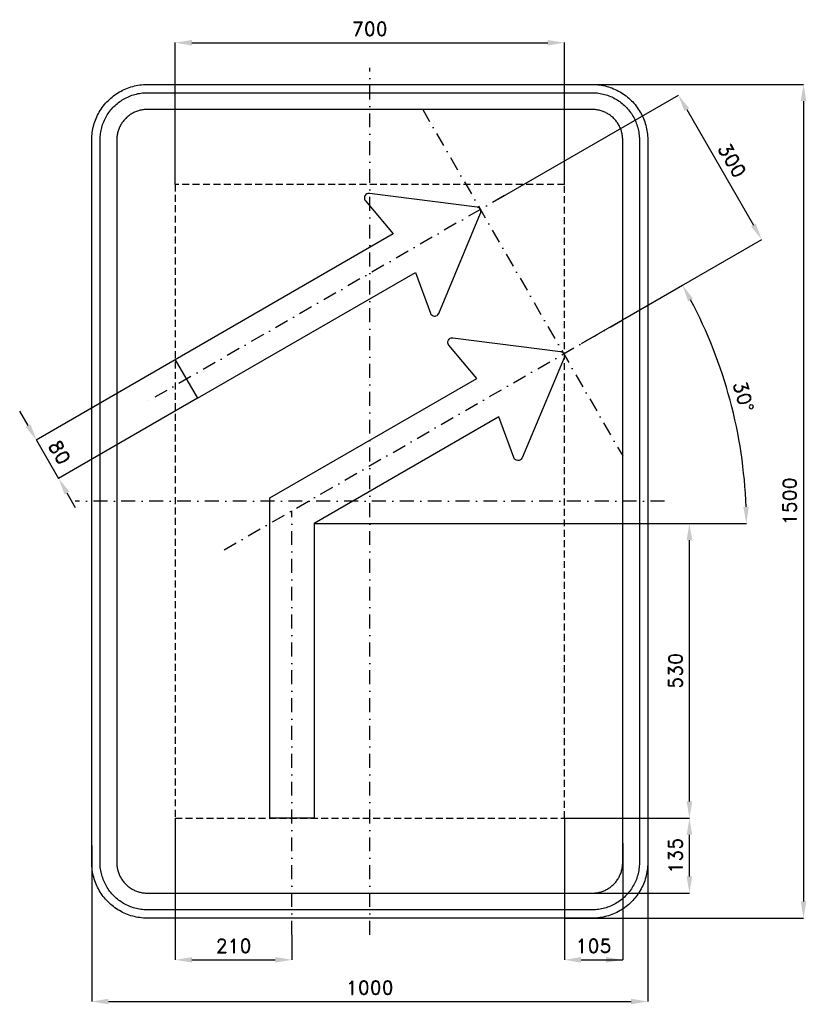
# Model space of a CAD drawing. Header units: millimetres. Extents: x -630 to 785, y -905 to 866.
import ezdxf

# ---------------------------------------------------------------- set-up
doc = ezdxf.new("R2010")
doc.units = ezdxf.units.MM
doc.header["$LTSCALE"] = 5
doc.linetypes.add('ČERCHOVANÁX2', pattern=[2, 1, -0.5, 0, -0.5])
doc.linetypes.add('ČÁRKOVANÁX2', pattern=[1.5, 1, -0.5])
doc.layers.add('Kóty', color=2, linetype='Continuous')
doc.layers.add('Značka', color=7, linetype='Continuous')
doc.styles.get("Standard").update_dxf_attribs({"font": 'romand.shx', "height": 25})
doc.dimstyles.get("Standard").update_dxf_attribs({"dimtxt": 25, "dimasz": 30, "dimexe": 0.18, "dimexo": 0.0625, "dimgap": 12.5, "dimtad": 1, "dimdec": 0, "dimzin": 0, "dimdsep": 46, "dimtxsty": 'Standard', "dimcen": 0.09, "dimadec": 0, "dimazin": 0, "dimtfac": 1, "dimtdec": 0, "dimtofl": 0, "dimtmove": 0, "dimatfit": 3, "dimfxl": 1, "dimtolj": 1, "dimtzin": 0, "dimarcsym": 0})

# ---------------------------------------------------------------- blocks, each defined once
blk = doc.blocks.new('*D0')
at = {"layer": 'Defpoints', "color": 0, "transparency": 16777216}
for p in [(500, -548.8), (-500, -619.3), (500, -900)]:
    blk.add_point(p, dxfattribs=at)
at = {"layer": 'Kóty', "color": 0, "lineweight": -2, "transparency": 16777216}
for p, q in [((500, -548.9), (500, -900.2)), ((-500, -619.4), (-500, -900.2)), ((-470, -900), (470, -900))]:
    blk.add_line(p, q, dxfattribs=at)
at = {"layer": 'Kóty', "color": 0, "transparency": 16777216}
for points in [[(-470, -895), (-470, -905), (-500, -900)], [(470, -895), (470, -905), (500, -900)]]:
    blk.add_solid(points, dxfattribs=at)
at = {"layer": 'Kóty', "color": 0, "transparency": 16777216, "insert": (0, -875), "char_height": 25, "attachment_point": 5}
blk.add_mtext('\\A1;1000', dxfattribs=at)
blk = doc.blocks.new('*D1')
at = {"layer": 'Defpoints', "color": 0, "transparency": 16777216}
for p in [(-500, -634.2), (500, -622), (500, -900)]:
    blk.add_point(p, dxfattribs=at)
at = {"layer": 'Kóty', "color": 0, "lineweight": -2, "transparency": 16777216}
for p, q in [((-500, -634.2), (-500, -900.2)), ((500, -622.1), (500, -900.2)), ((-470, -900), (470, -900))]:
    blk.add_line(p, q, dxfattribs=at)
at = {"layer": 'Kóty', "color": 0, "transparency": 16777216}
for points in [[(-470, -895), (-470, -905), (-500, -900)], [(470, -895), (470, -905), (500, -900)]]:
    blk.add_solid(points, dxfattribs=at)
at = {"layer": 'Kóty', "color": 0, "transparency": 16777216, "insert": (0, -875), "char_height": 25, "attachment_point": 5}
blk.add_mtext('\\A1;1000', dxfattribs=at)
blk = doc.blocks.new('*D2')
at = {"layer": 'Defpoints', "color": 0, "transparency": 16777216}
for p in [(350.1, 825), (-349.9, 570), (350.1, 570)]:
    blk.add_point(p, dxfattribs=at)
at = {"layer": 'Kóty', "color": 0, "lineweight": -2, "transparency": 16777216}
for p, q in [((-349.9, 570.0625), (-349.9, 825.18)), ((-319.9, 825), (320.1, 825)), ((350.1, 570.0625), (350.1, 825.18))]:
    blk.add_line(p, q, dxfattribs=at)
at = {"layer": 'Kóty', "color": 0, "transparency": 16777216}
for points in [[(-319.9, 830), (-319.9, 820), (-349.9, 825)], [(320.1, 830), (320.1, 820), (350.1, 825)]]:
    blk.add_solid(points, dxfattribs=at)
at = {"layer": 'Kóty', "color": 0, "transparency": 16777216, "insert": (0.1, 850), "char_height": 25, "attachment_point": 5}
blk.add_mtext('\\A1;700', dxfattribs=at)
blk = doc.blocks.new('*D3')
at = {"layer": 'Defpoints', "color": 0, "transparency": 16777216}
for p in [(350.1, -570), (455, -615.2), (455, -825)]:
    blk.add_point(p, dxfattribs=at)
at = {"layer": 'Kóty', "color": 0, "lineweight": -2, "transparency": 16777216}
for p, q in [((350.1, -570.1), (350.1, -825.2)), ((455, -615.3), (455, -825.2)), ((380.1, -825), (425, -825))]:
    blk.add_line(p, q, dxfattribs=at)
at = {"layer": 'Kóty', "color": 0, "transparency": 16777216}
for points in [[(380.1, -820), (380.1, -830), (350.1, -825)], [(425, -820), (425, -830), (455, -825)]]:
    blk.add_solid(points, dxfattribs=at)
at = {"layer": 'Kóty', "color": 0, "transparency": 16777216, "insert": (402.5, -800), "char_height": 25, "attachment_point": 5}
blk.add_mtext('\\A1;105', dxfattribs=at)
blk = doc.blocks.new('*D4')
at = {"layer": 'Defpoints', "color": 0, "transparency": 16777216}
for p in [(-99.9, -40), (575, -40), (350.1, -570.0625)]:
    blk.add_point(p, dxfattribs=at)
at = {"layer": 'Kóty', "color": 0, "lineweight": -2, "transparency": 16777216}
for p, q in [((-99.8375, -40), (575.18, -40)), ((575, -540.0625), (575, -70)), ((350.1625, -570.0625), (575.18, -570.0625))]:
    blk.add_line(p, q, dxfattribs=at)
at = {"layer": 'Kóty', "color": 0, "transparency": 16777216}
for points in [[(570, -70), (580, -70), (575, -40)], [(570, -540.0625), (580, -540.0625), (575, -570.0625)]]:
    blk.add_solid(points, dxfattribs=at)
at = {"layer": 'Kóty', "color": 0, "transparency": 16777216, "insert": (550, -305.03125), "char_height": 25, "attachment_point": 5, "rotation": 90}
blk.add_mtext('\\A1;530', dxfattribs=at)
blk = doc.blocks.new('*D5')
at = {"layer": 'Defpoints', "color": 0, "transparency": 16777216}
for p in [(350.1, 750), (350.1, -750), (780.3, -750)]:
    blk.add_point(p, dxfattribs=at)
at = {"layer": 'Kóty', "color": 0, "lineweight": -2, "transparency": 16777216}
for p, q in [((350.2, 750), (780.4, 750)), ((780.3, 720), (780.3, -720)), ((350.2, -750), (780.4, -750))]:
    blk.add_line(p, q, dxfattribs=at)
at = {"layer": 'Kóty', "color": 0, "transparency": 16777216}
for points in [[(775.3, 720), (785.3, 720), (780.3, 750)], [(775.3, -720), (785.3, -720), (780.3, -750)]]:
    blk.add_solid(points, dxfattribs=at)
at = {"layer": 'Kóty', "color": 0, "transparency": 16777216, "insert": (755.3, 0), "char_height": 25, "attachment_point": 5, "rotation": 90}
blk.add_mtext('\\A1;1500', dxfattribs=at)
blk = doc.blocks.new('*D6')
at = {"layer": 'Defpoints', "color": 0, "transparency": 16777216}
for p in [(231, 543.6), (705.1, 470.9), (381, 283.8)]:
    blk.add_point(p, dxfattribs=at)
at = {"layer": 'Kóty', "color": 0, "lineweight": -2, "transparency": 16777216}
for p, q in [((231, 543.6), (555.3, 730.8)), ((570.1, 704.7), (690.1, 496.9)), ((381, 283.8), (705.3, 471))]:
    blk.add_line(p, q, dxfattribs=at)
at = {"layer": 'Kóty', "color": 0, "transparency": 16777216}
for points in [[(574.4, 707.2), (565.8, 702.2), (555.1, 730.7)], [(694.4, 499.4), (685.8, 494.4), (705.1, 470.9)]]:
    blk.add_solid(points, dxfattribs=at)
at = {"layer": 'Kóty', "color": 0, "transparency": 16777216, "insert": (651.8, 613.3), "char_height": 25, "attachment_point": 5, "rotation": 299.9979}
blk.add_mtext('\\A1;300', dxfattribs=at)
blk = doc.blocks.new('*D7')
at = {"layer": 'Defpoints', "color": 0, "transparency": 16777216}
for p in [(458.7, 328.7), (664.4, 108.9), (-99.8, -40), (434.5, -40), (-401.3, -167.8)]:
    blk.add_point(p, dxfattribs=at)
at = {"layer": 'Kóty', "color": 0, "lineweight": -2, "transparency": 16777216}
for p, q in [((458.8, 328.7), (562.7, 388.7)), ((434.5, -40), (677.6, -40))]:
    blk.add_line(p, q, dxfattribs=at)
blk.add_arc((-179.9, -40), 857.3, 2.0052, 27.9927, dxfattribs=at)
at = {"layer": 'Kóty', "color": 0, "transparency": 16777216}
for points in [[(572.7, 359.9), (581.5, 364.8), (562.5, 388.6)], [(681.9, -9.9), (671.9, -10.1), (677.4, -40)]]:
    blk.add_solid(points, dxfattribs=at)
at = {"layer": 'Kóty', "color": 0, "transparency": 16777216, "insert": (672.3, 188.3), "char_height": 25, "attachment_point": 5, "rotation": 284.9989}
blk.add_mtext('\\A1;30°', dxfattribs=at)
blk = doc.blocks.new('*D8')
at = {"layer": 'Defpoints', "color": 0, "transparency": 16777216}
for p in [(350.1, -570), (575, -570), (275.5, -705)]:
    blk.add_point(p, dxfattribs=at)
at = {"layer": 'Kóty', "color": 0, "lineweight": -2, "transparency": 16777216}
for p, q in [((350.2, -570), (575.2, -570)), ((575, -675), (575, -600)), ((275.5, -705), (575.2, -705))]:
    blk.add_line(p, q, dxfattribs=at)
at = {"layer": 'Kóty', "color": 0, "transparency": 16777216}
for points in [[(570, -600), (580, -600), (575, -570)], [(570, -675), (580, -675), (575, -705)]]:
    blk.add_solid(points, dxfattribs=at)
at = {"layer": 'Kóty', "color": 0, "transparency": 16777216, "insert": (550, -637.5), "char_height": 25, "attachment_point": 5, "rotation": 90}
blk.add_mtext('\\A1;135', dxfattribs=at)
blk = doc.blocks.new('*D9')
at = {"layer": 'Defpoints', "color": 0, "transparency": 16777216}
for p in [(-349.9, -570), (-139.9, -780), (-139.9, -825)]:
    blk.add_point(p, dxfattribs=at)
at = {"layer": 'Kóty', "color": 0, "lineweight": -2, "transparency": 16777216}
for p, q in [((-349.9, -570.0625), (-349.9, -825.18)), ((-139.9, -780.0625), (-139.9, -825.18)), ((-319.9, -825), (-169.9, -825))]:
    blk.add_line(p, q, dxfattribs=at)
at = {"layer": 'Kóty', "color": 0, "transparency": 16777216}
for points in [[(-319.9, -820), (-319.9, -830), (-349.9, -825)], [(-169.9, -820), (-169.9, -830), (-139.9, -825)]]:
    blk.add_solid(points, dxfattribs=at)
at = {"layer": 'Kóty', "color": 0, "transparency": 16777216, "insert": (-244.9, -800), "char_height": 25, "attachment_point": 5}
blk.add_mtext('\\A1;210', dxfattribs=at)

msp = doc.modelspace()

# ---------------------------------------------------------------- linework, layer by layer
at = {"layer": 'Kóty'}
for p, q in [((-349.9, 254.4), (-599.8, 110.1)), ((-309.9, 185.2), (-559.8, 40.9)), ((-614.7, 136.2), (-629.7, 162.2)), ((-544.7, 15), (-529.7, -11))]:
    msp.add_line(p, q, dxfattribs=at)
for points in [[(-599.7, 110.2), (-559.7, 41)], [(400, -825), (455, -825)]]:
    msp.add_lwpolyline(points, dxfattribs=at)
for points in [[(-610.3, 138.7), (-619, 133.7), (-599.7, 110.2)], [(-540.3, 17.5), (-549, 12.5), (-559.7, 41)]]:
    msp.add_solid(points, dxfattribs=at)
at = {"layer": 'Značka', "color": 6, "linetype": 'ČERCHOVANÁX2', "ltscale": 5}
for p, q in [((242.5, 550.2), (-401.3, 178.6)), ((-261.9, -87.3), (458.7, 328.7))]:
    msp.add_line(p, q, dxfattribs=at)
for points in [[(0, -780), (0, 780)], [(95.2, 705), (455, 81.5)], [(530, 0), (-530, 0)], [(-139.9, -780), (-139.9, -16.9)]]:
    msp.add_lwpolyline(points, dxfattribs=at)
at = {"layer": 'Značka', "color": 5}
for points in [[(-400, -750), (-400.4, -750), (-400.8, -750, -0.03218), (-413.7, -749.1, -0.035443), (-426.4, -746.5, -0.036267), (-438.7, -742.3, -0.03442), (-450.2, -736.5, -0.033722), (-461, -729.3, -0.034085), (-470.7, -720.7, -0.034209), (-479.3, -711, -0.034229), (-486.5, -700.2, -0.034044), (-492.3, -688.7, -0.033412), (-496.5, -676.4, -0.034127), (-499.1, -663.7, -0.036745), (-500, -650.8), (-500, -650.4), (-500, -650), (-500, 650), (-500, 650.4), (-500, 650.8, -0.03218), (-499.1, 663.7, -0.035441), (-496.5, 676.4, -0.03627), (-492.3, 688.7, -0.034417), (-486.5, 700.2, -0.033719), (-479.3, 711, -0.034078), (-470.7, 720.7, -0.034208), (-461, 729.3, -0.034227), (-450.2, 736.5, -0.034051), (-438.7, 742.3, -0.033416), (-426.4, 746.5, -0.034129), (-413.7, 749.1, -0.036746), (-400.8, 750), (-400.4, 750), (-400, 750), (400, 750), (400.4, 750), (400.8, 750, -0.032179), (413.7, 749.1, -0.035451), (426.4, 746.5, -0.036282), (438.7, 742.3, -0.034425), (450.2, 736.5, -0.033731), (461, 729.3, -0.034081), (470.7, 720.7, -0.034214), (479.3, 711, -0.034229), (486.5, 700.2, -0.034034), (492.3, 688.6, -0.033411), (496.5, 676.4, -0.034122), (499.1, 663.7, -0.036741), (500, 650.8), (500, 650.4), (500, 650), (500, -650), (500, -650.4), (500, -650.8, -0.032179), (499.1, -663.7, -0.035442), (496.5, -676.4, -0.036264), (492.3, -688.7, -0.034415), (486.5, -700.2, -0.033719), (479.3, -711, -0.034086), (470.7, -720.7, -0.034205), (461, -729.3, -0.03423), (450.2, -736.5, -0.034046), (438.7, -742.3, -0.033413), (426.4, -746.5, -0.034127), (413.7, -749.1, -0.036745), (400.8, -750), (400.4, -750), (400, -750), (-400, -750)], [(-400, -735), (-400.3, -735), (-400.7, -735, -0.03218), (-411.6, -734.2, -0.035443), (-422.4, -732, -0.036267), (-432.9, -728.5, -0.03442), (-442.7, -723.5, -0.033721), (-451.9, -717.4, -0.034085), (-460.1, -710.1, -0.034209), (-467.4, -701.9, -0.034229), (-473.5, -692.7, -0.034045), (-478.4, -682.9, -0.033412), (-482, -672.4, -0.034127), (-484.3, -661.6, -0.036745), (-485, -650.7), (-485, -650.3), (-485, -650), (-485, 650), (-485, 650.3), (-485, 650.7, -0.032181), (-484.2, 661.6, -0.035444), (-482, 672.4, -0.036267), (-478.5, 682.9, -0.034419), (-473.5, 692.7, -0.033711), (-467.4, 701.9, -0.034078), (-460.1, 710.1, -0.034195), (-451.9, 717.4, -0.034219), (-442.7, 723.5, -0.034051), (-432.9, 728.4, -0.033409), (-422.4, 732, -0.034121), (-411.6, 734.3, -0.036745), (-400.7, 735), (-400.3, 735), (-400, 735), (400, 735), (400.3, 735), (400.7, 735, -0.032174), (411.6, 734.2, -0.03544), (422.4, 732, -0.036261), (432.9, 728.5, -0.03443), (442.7, 723.5, -0.033731), (451.9, 717.4, -0.03408), (460.1, 710.1, -0.034212), (467.4, 701.9, -0.03423), (473.5, 692.7, -0.034037), (478.4, 682.9, -0.033418), (482, 672.4, -0.034127), (484.3, 661.6, -0.036751), (485, 650.7), (485, 650.3), (485, 650), (485, -650), (485, -650.3), (485, -650.7, -0.032185), (484.2, -661.6, -0.03545), (482, -672.4, -0.036271), (478.5, -682.9, -0.034419), (473.5, -692.7, -0.033715), (467.4, -701.9, -0.034083), (460.1, -710.1, -0.034209), (451.9, -717.4, -0.034231), (442.7, -723.5, -0.034042), (432.9, -728.4, -0.033411), (422.4, -732, -0.034127), (411.6, -734.3, -0.036745), (400.7, -735), (400.3, -735), (400, -735), (-400, -735)], [(-400, -705), (400, -705), (400.2, -705), (400.4, -705, 0.03218), (407.5, -704.5, 0.035442), (414.5, -703.1, 0.036265), (421.3, -700.8, 0.034422), (427.6, -697.6, 0.033717), (433.6, -693.6, 0.034088), (438.9, -688.9, 0.034212), (443.6, -683.6, 0.034229), (447.6, -677.6, 0.034042), (450.7, -671.3, 0.033412), (453.1, -664.5, 0.034125), (454.5, -657.5, 0.036743), (455, -650.4), (455, -650.2), (455, -650), (455, 650), (455, 650.2), (455, 650.4, 0.032187), (454.5, 657.5, 0.035442), (453.1, 664.5, 0.036278), (450.8, 671.3, 0.034421), (447.6, 677.6, 0.033718), (443.6, 683.5, 0.034078), (438.9, 688.9, 0.034199), (433.6, 693.6, 0.034236), (427.6, 697.6, 0.03403), (421.3, 700.8, 0.033395), (414.5, 703, 0.034109), (407.5, 704.5, 0.036744), (400.4, 705), (400.2, 705), (400, 705), (-400, 705), (-400.2, 705), (-400.4, 705, 0.032171), (-407.5, 704.5, 0.035429), (-414.5, 703, 0.036266), (-421.3, 700.8, 0.034431), (-427.6, 697.6, 0.033735), (-433.6, 693.6, 0.034079), (-438.9, 688.9, 0.034224), (-443.6, 683.5, 0.034235), (-447.6, 677.6, 0.03404), (-450.7, 671.3, 0.033409), (-453.1, 664.5, 0.034125), (-454.5, 657.5, 0.036745), (-455, 650.4), (-455, 650.2), (-455, 650), (-455, -650), (-455, -650.2), (-455, -650.4, 0.03218), (-454.5, -657.5, 0.035443), (-453.1, -664.5, 0.036267), (-450.8, -671.3, 0.034421), (-447.6, -677.6, 0.033721), (-443.6, -683.6, 0.034084), (-438.9, -688.9, 0.034208), (-433.6, -693.6, 0.03423), (-427.6, -697.6, 0.034044), (-421.3, -700.7, 0.033412), (-414.5, -703.1, 0.034127), (-407.5, -704.5, 0.036745), (-400.4, -705), (-400.2, -705), (-400, -705)], [(-309.9, 185.2), (82.4, 411.6), (109.1, 338.3), (109.3, 337.9), (109.5, 337.5), (110.6, 335.9), (112, 334.6), (114.1, 333.5), (116.5, 333.1, 0.079393), (118.8, 333.4), (121, 334.4), (122.5, 335.6), (123.6, 337.1), (123.8, 337.5), (124, 338), (199.5, 518.1), (199.6, 518.4), (199.7, 518.8), (200.1, 520.2), (200.1, 521.7), (199.8, 523.5), (199, 525.2), (197.9, 526.7), (196.5, 527.9), (195.2, 528.6), (193.8, 529), (193.5, 529.1), (193.1, 529.1), (-0.6, 553.9), (-1.1, 553.9), (-1.5, 553.9, 0.063584), (-3.4, 553.7), (-5.2, 553), (-7.2, 551.7), (-8.6, 549.8), (-9.5, 547.5), (-9.6, 545.1), (-9.2, 543.2), (-8.3, 541.5), (-8, 541.2), (-7.7, 540.8), (42.4, 480.9), (-349.9, 254.5), (-309.9, 185.2)]]:
    msp.add_lwpolyline(points, format="xyb", dxfattribs=at)
at = {"layer": 'Značka', "color": 6, "linetype": 'ČÁRKOVANÁX2', "ltscale": 2.5}
msp.add_lwpolyline([(-349.9, -570), (350.1, -570), (350.1, 570), (-349.9, 570), (-349.9, -570)], dxfattribs=at)
at = {"layer": 'Značka', "color": 5}
for points in [[(-179.9, 6.2), (192.4, 221.1), (142.3, 281), (142, 281.4), (141.7, 281.7), (140.8, 283.4), (140.4, 285.3), (140.5, 287.7), (141.4, 289.9), (142.8, 291.9), (144.8, 293.2), (146.6, 293.9), (148.5, 294.1), (148.9, 294.1), (149.4, 294), (343.1, 269.3), (343.5, 269.2), (343.8, 269.2), (345.2, 268.8), (346.5, 268), (347.9, 266.9), (349, 265.4), (349.8, 263.7), (350.1, 261.9), (350.1, 260.4), (349.7, 259), (349.6, 258.6), (349.5, 258.3), (274, 78.2), (273.8, 77.7), (273.6, 77.3), (272.5, 75.8), (271, 74.5), (268.9, 73.5), (266.5, 73.3), (264.1, 73.7), (262, 74.8), (260.6, 76), (259.5, 77.6), (259.3, 78.1), (259.2, 78.5), (232.4, 151.8), (-99.9, -40), (-99.9, -570), (-179.9, -570)], [(-179.9, -570), (-179.9, 6.2)]]:
    msp.add_lwpolyline(points, dxfattribs=at)

# ---------------------------------------------------------------- texts
at = {"layer": 'Kóty', "insert": (-558, 88.1), "char_height": 25, "attachment_point": 5, "rotation": 300.0007}
msp.add_mtext('\\A1;80', dxfattribs=at)

# ---------------------------------------------------------------- dimensions: what is measured, and where the dimension line sits
at = {"layer": 'Kóty'}
for base, p1, p2, picture, middle in [((350.1, 825), (-349.9, 570), (350.1, 570), '*D2', (0.1, 850)), ((500, -900), (-500, -619.3), (500, -548.8), '*D0', (0, -875)), ((-139.9, -825), (-349.9, -570), (-139.9, -780), '*D9', (-244.9, -800)), ((455, -825), (350.1, -570), (455, -615.2), '*D3', (402.5, -800)), ((500, -900), (-500, -634.2), (500, -622), '*D1', (0, -875))]:
    dim = msp.add_linear_dim(base=base, p1=p1, p2=p2, dimstyle='Standard', dxfattribs=at)
    dim.commit()
    dim.dimension.update_dxf_attribs({"geometry": picture, "text_midpoint": middle})
for base, p1, p2, picture, middle in [((780.3, -750), (350.1, 750), (350.1, -750), '*D5', (755.3, 0)), ((575, -40), (350.1, -570.1), (-99.9, -40), '*D4', (550, -305)), ((575, -570), (275.5, -705), (350.1, -570), '*D8', (550, -637.5))]:
    dim = msp.add_linear_dim(base=base, p1=p1, p2=p2, angle=90, dimstyle='Standard', dxfattribs=at)
    dim.commit()
    dim.dimension.update_dxf_attribs({"geometry": picture, "text_midpoint": middle})
dim = msp.add_aligned_dim(p1=(231, 543.6), p2=(381, 283.8), distance=374.3, dimstyle='Standard', dxfattribs=at)
dim.commit()
dim.dimension.update_dxf_attribs({"geometry": '*D6', "text_midpoint": (651.8, 613.3)})
dim = msp.add_angular_dim_2l(base=(664.4, 108.9), line1=((-401.3, -167.8), (458.7, 328.7)), line2=((-99.8, -40), (434.5, -40)), dimstyle='Standard', dxfattribs=at)
dim.commit()
dim.dimension.update_dxf_attribs({"geometry": '*D7', "text_midpoint": (672.3, 188.3)})

doc.saveas('drawing.dxf')
